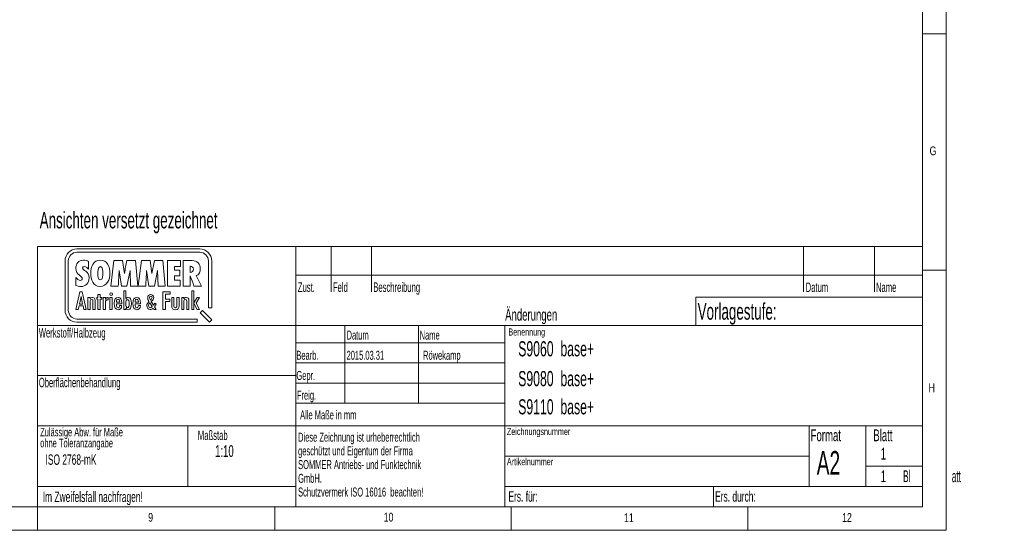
# Model space of a CAD drawing. Header units: millimetres. Extents: x 2 to 601, y 5 to 415.
# Tile 91 of 141: x 393 to 601, y 5 to 113. Entities that reach past the tile are written whole.
import ezdxf

# ---------------------------------------------------------------- set-up
doc = ezdxf.new("R2010")
doc.units = ezdxf.units.MM
doc.styles.add('SLDTEXTSTYLE0', font='TXT', dxfattribs={"width": 0.605})
doc.styles.add('SLDTEXTSTYLE1', font='TXT', dxfattribs={"width": 0.75})
doc.styles.add('SLDTEXTSTYLE2', font='TXT', dxfattribs={"width": 0.522826})

# ---------------------------------------------------------------- blocks, each defined once
blk = doc.blocks.new('Block5')
at = {"color": 7, "linetype": 'Continuous', "lineweight": 15}
for p, q in [((4.195835, 0), (-4.195835, 0)), ((-4.195835, -0.22029), (4.195835, -0.22029)), ((-5.000005, -0.8204), (-5.000005, -4.17961)), ((-4.779705, -4.17961), (-4.779705, -0.8204)), ((-3.404655, -0.84922), (-3.404655, -1.37862)), ((-1.878455, -2.53293), (-1.672575, -0.79524)), ((-1.672575, -0.79524), (-1.076011, -0.79524)), ((-1.076011, -0.79524), (-0.949565, -1.66776)), ((-0.785345, -0.79524), (-0.204475, -0.79524)), ((-0.204475, -0.79524), (-0.045165, -2.53293)), ((-0.004755, -2.53293), (0.202355, -0.79551)), ((0.202355, -0.79551), (0.795475, -0.79551)), ((0.795475, -0.79551), (0.925375, -1.66804)), ((1.089585, -0.79551), (1.670455, -0.79551)), ((1.670455, -0.79551), (1.829765, -2.5332)), ((1.986335, -2.53293), (1.986335, -0.79524)), ((1.986335, -0.79524), (2.868675, -0.79524)), ((2.456915, -1.20209), (2.456915, -1.45208)), ((2.868675, -1.20209), (2.456915, -1.20209)), ((2.868675, -0.79524), (2.868675, -1.20209)), ((3.066415, -2.53048), (3.066415, -0.79524)), ((3.066415, -0.79524), (3.671785, -0.79524)), ((3.524725, -1.17023), (3.524725, -1.59668)), ((4.779705, -0.8204), (4.779705, -4.02195)), ((4.999995, -4.02195), (4.999995, -0.8204)), ((-4.262475, -2.48888), (-4.262475, -1.95703)), ((-4.262475, -1.95703), (-4.261041, -1.95703)), ((-1.157885, -2.53293), (-1.317195, -1.46924)), ((-0.567215, -1.47904), (-0.777995, -2.53293)), ((-0.532905, -2.53293), (-0.567215, -1.47904)), ((0.717045, -2.5332), (0.557735, -1.46951)), ((1.307715, -1.47932), (1.096935, -2.5332)), ((1.342035, -2.5332), (1.307715, -1.47932)), ((2.454465, -1.84178), (2.454465, -2.12363)), ((2.819655, -1.84178), (2.454465, -1.84178)), ((2.456915, -1.45208), (2.819655, -1.45208)), ((2.819655, -1.45208), (2.819655, -1.84178)), ((3.524725, -1.59668), (3.529635, -1.59668)), ((3.527185, -1.84178), (3.527185, -2.53048)), ((3.951185, -1.80256), (4.301675, -2.53293)), ((-1.376015, -2.53293), (-1.878455, -2.53293)), ((-0.777995, -2.53293), (-1.157885, -2.53293)), ((-0.045165, -2.53293), (-0.532905, -2.53293)), ((0.497685, -2.53293), (-0.004755, -2.53293)), ((1.096935, -2.5332), (0.717045, -2.5332)), ((1.829765, -2.5332), (1.342035, -2.5332)), ((2.861315, -2.53293), (1.986335, -2.53293)), ((2.454465, -2.12363), (2.861315, -2.12363)), ((2.861315, -2.12363), (2.861315, -2.53293)), ((3.527185, -2.53048), (3.066415, -2.53048)), ((4.301675, -2.53293), (3.794335, -2.53293)), ((-4.268855, -4.12656), (-3.986155, -2.9285)), ((-3.909985, -3.23768), (-4.018315, -3.75689)), ((-3.986155, -2.9285), (-3.833805, -2.9285)), ((-3.801645, -3.75689), (-3.909985, -3.23768)), ((-3.833805, -2.9285), (-3.551105, -4.12656)), ((-3.444455, -3.32169), (-3.297185, -3.32169)), ((-3.444455, -4.12656), (-3.444455, -3.32169)), ((-3.297185, -3.32169), (-3.297185, -3.40235)), ((-2.841835, -3.32169), (-2.760575, -3.32169)), ((-2.841835, -3.43091), (-2.841835, -3.32169)), ((-2.760575, -3.10325), (-2.611615, -3.10325)), ((-2.760575, -3.32169), (-2.760575, -3.10325)), ((-2.611615, -3.10325), (-2.611615, -3.32169)), ((-2.611615, -3.32169), (-2.499885, -3.32169)), ((-2.499885, -3.32169), (-2.499885, -3.43091)), ((-2.396625, -3.32169), (-2.252745, -3.32169)), ((-2.396625, -4.12656), (-2.396625, -3.32169)), ((-2.252745, -3.32169), (-2.252745, -3.43931)), ((-2.056375, -3.30657), (-2.056375, -3.46283)), ((-1.937875, -3.32169), (-1.788915, -3.32169)), ((-1.937875, -4.12656), (-1.937875, -3.32169)), ((-1.788915, -3.32169), (-1.788915, -4.12656)), ((-0.996685, -2.85456), (-0.847725, -2.85456)), ((-0.996685, -4.12656), (-0.996685, -2.85456)), ((-0.847725, -2.85456), (-0.847725, -3.40066)), ((1.677755, -2.9285), (2.172045, -2.9285)), ((1.677755, -4.12656), (1.677755, -2.9285)), ((1.840265, -3.073), (1.840265, -3.43091)), ((2.172045, -3.073), (1.840265, -3.073)), ((2.172045, -2.9285), (2.172045, -3.073)), ((2.277005, -3.32169), (2.425965, -3.32169)), ((2.277005, -3.88964), (2.277005, -3.32169)), ((2.425965, -3.32169), (2.425965, -3.89804)), ((2.622335, -3.32169), (2.772985, -3.32169)), ((2.622335, -3.89804), (2.622335, -3.32169)), ((2.772985, -3.32169), (2.772985, -3.88964)), ((2.955815, -3.32169), (3.103085, -3.32169)), ((2.955815, -4.12656), (2.955815, -3.32169)), ((3.103085, -3.32169), (3.103085, -3.40235)), ((3.636305, -2.85456), (3.785275, -2.85456)), ((3.636305, -4.12656), (3.636305, -2.85456)), ((3.785275, -2.85456), (3.785275, -3.67959)), ((3.785275, -3.67959), (4.000255, -3.32169)), ((4.159385, -3.32169), (3.935935, -3.69136)), ((4.000255, -3.32169), (4.159385, -3.32169)), ((-4.048795, -3.89132), (-4.104655, -4.12656)), ((-3.772865, -3.89132), (-4.048795, -3.89132)), ((-4.018315, -3.75689), (-3.801645, -3.75689)), ((-3.715315, -4.12656), (-3.772865, -3.89132)), ((-3.295495, -3.56702), (-3.295495, -4.12656)), ((-3.099135, -4.12656), (-3.099135, -3.5855)), ((-2.950165, -3.51324), (-2.950165, -4.12656)), ((-2.760575, -3.43091), (-2.841835, -3.43091)), ((-2.760575, -4.12656), (-2.760575, -3.43091)), ((-2.611615, -3.43091), (-2.611615, -4.12656)), ((-2.499885, -3.43091), (-2.611615, -3.43091)), ((-2.249355, -3.64095), (-2.249355, -4.12656)), ((-2.056375, -3.46283), (-2.081775, -3.46283)), ((-1.502845, -3.63591), (-1.276005, -3.63591)), ((-1.502845, -3.75185), (-1.502845, -3.77538)), ((-1.132115, -3.75185), (-1.502845, -3.75185)), ((-1.277695, -3.85771), (-1.140585, -3.85771)), ((-1.276005, -3.63591), (-1.276005, -3.61575)), ((-1.140585, -3.85771), (-1.140585, -3.86779)), ((-1.132115, -3.7048), (-1.132115, -3.75185)), ((-0.228165, -3.63591), (-0.001325, -3.63591)), ((-0.228165, -3.75185), (-0.228165, -3.77538)), ((0.142565, -3.75185), (-0.228165, -3.75185)), ((-0.003015, -3.85771), (0.134095, -3.85771)), ((-0.001325, -3.63591), (-0.001325, -3.61575)), ((0.134095, -3.85771), (0.134095, -3.86779)), ((0.142565, -3.7048), (0.142565, -3.75185)), ((0.940305, -3.93635), (0.784125, -3.68409)), ((0.879255, -3.59531), (1.029745, -3.8377)), ((1.029745, -3.8377), (1.124865, -3.70805)), ((1.218575, -3.77429), (1.095055, -3.94199)), ((1.095055, -3.94199), (1.208635, -4.1266)), ((1.124865, -3.70805), (1.218575, -3.77429)), ((1.840265, -3.43091), (2.144965, -3.43091)), ((1.840265, -3.57374), (1.840265, -4.12656)), ((2.144965, -3.57374), (1.840265, -3.57374)), ((2.144965, -3.43091), (2.144965, -3.57374)), ((3.104775, -3.56702), (3.104775, -4.12656)), ((3.301135, -4.12656), (3.301135, -3.5855)), ((3.450105, -3.51324), (3.450105, -4.12656)), ((3.785275, -3.70312), (3.785275, -4.12656)), ((4.008725, -4.12656), (3.785275, -3.70312)), ((3.935935, -3.69136), (4.169535, -4.12656)), ((4.779705, -4.02195), (4.999995, -4.02195)), ((-4.104655, -4.12656), (-4.268855, -4.12656)), ((-3.551105, -4.12656), (-3.715315, -4.12656)), ((-3.295495, -4.12656), (-3.444455, -4.12656)), ((-2.950165, -4.12656), (-3.099135, -4.12656)), ((-2.611615, -4.12656), (-2.760575, -4.12656)), ((-2.249355, -4.12656), (-2.396625, -4.12656)), ((-1.788915, -4.12656), (-1.937875, -4.12656)), ((-0.847725, -4.12656), (-0.996685, -4.12656)), ((-0.847725, -4.04758), (-0.847725, -4.12656)), ((1.055305, -4.1266), (1.002765, -4.04205)), ((1.208635, -4.1266), (1.055305, -4.1266)), ((1.840265, -4.12656), (1.677755, -4.12656)), ((3.104775, -4.12656), (2.955815, -4.12656)), ((3.450105, -4.12656), (3.301135, -4.12656)), ((3.785275, -4.12656), (3.636305, -4.12656)), ((4.169535, -4.12656), (4.008725, -4.12656)), ((4.367475, -4.20337), (4.213635, -4.35722)), ((4.213635, -4.35722), (4.846195, -5.00004)), ((5.000035, -4.8462), (4.367475, -4.20337)), ((4.012505, -4.77972), (-4.195835, -4.77972)), ((-4.195835, -5.00001), (4.012505, -5.00001)), ((4.012505, -5.00001), (4.012505, -4.77972)), ((4.846195, -5.00004), (5.000035, -4.8462))]:
    blk.add_line(p, q, dxfattribs=at)
at = {"color": 8, "linetype": 'Continuous', "lineweight": 15}
for points in [[(-4.764725, -0.24219), (-4.618705, -0.09276), (-4.417305, 0), (-4.195835, 0)], [(4.195835, 0), (4.417295, 0), (4.618705, -0.09276), (4.764725, -0.24219)], [(-5.000005, -0.8204), (-5.000005, -0.59544), (-4.909885, -0.39076), (-4.764725, -0.24219)], [(-4.607245, -0.39536), (-4.713645, -0.50424), (-4.779705, -0.65471), (-4.779705, -0.8204)], [(-4.195835, -0.22029), (-4.356065, -0.22029), (-4.501705, -0.28734), (-4.607245, -0.39536)], [(4.607245, -0.39536), (4.501705, -0.28734), (4.356065, -0.22029), (4.195835, -0.22029)], [(4.779705, -0.8204), (4.779705, -0.65471), (4.713645, -0.50424), (4.607245, -0.39536)], [(4.764725, -0.24219), (4.909885, -0.39076), (4.999995, -0.59544), (4.999995, -0.8204)], [(-3.733075, -0.76834), (-4.076205, -0.76834), (-4.267385, -1.00363), (-4.267385, -1.33451)], [(-4.267385, -1.33451), (-4.267385, -1.75851), (-3.826215, -1.83694), (-3.826215, -2.02811)], [(-3.806605, -1.29529), (-3.806605, -1.23647), (-3.737985, -1.19725), (-3.686515, -1.19725)], [(-3.362995, -1.97664), (-3.362995, -1.50362), (-3.806605, -1.47175), (-3.806605, -1.29529)], [(-3.404655, -0.84922), (-3.492885, -0.79285), (-3.627695, -0.76834), (-3.733075, -0.76834)], [(-3.686515, -1.19725), (-3.563965, -1.19725), (-3.475735, -1.29284), (-3.404655, -1.37862)], [(-2.595445, -0.75609), (-3.075825, -0.75609), (-3.252285, -1.24382), (-3.252285, -1.65067)], [(-2.774355, -1.68989), (-2.774355, -1.57715), (-2.754755, -1.20216), (-2.595445, -1.20216)], [(-1.938595, -1.65802), (-1.938595, -1.24137), (-2.100355, -0.75609), (-2.595445, -0.75609)], [(-2.595445, -1.20216), (-2.438585, -1.20216), (-2.421425, -1.54038), (-2.421425, -1.65067)], [(-0.785345, -0.79524), (-0.849065, -1.08445), (-0.900535, -1.3761), (-0.949565, -1.66776)], [(1.089585, -0.79551), (1.025865, -1.08472), (0.974395, -1.37637), (0.925375, -1.66804)], [(3.524725, -1.17023), (3.532085, -1.17023), (3.539435, -1.17023), (3.546795, -1.17023)], [(3.546795, -1.17023), (3.659535, -1.16777), (3.752665, -1.26827), (3.752665, -1.3761)], [(4.223245, -1.3614), (4.223245, -1.02072), (4.017365, -0.79524), (3.671785, -0.79524)], [(-3.958738, -2.145913), (-4.066574, -2.144983), (-4.202953, -2.043324), (-4.261041, -1.95703)], [(-3.931605, -2.56241), (-3.583575, -2.56241), (-3.362995, -2.31977), (-3.362995, -1.97664)], [(-3.252285, -1.65067), (-3.252285, -2.05997), (-3.107685, -2.55996), (-2.612595, -2.55996)], [(-2.602795, -2.11635), (-2.747395, -2.11635), (-2.774355, -1.79282), (-2.774355, -1.68989)], [(-2.612595, -2.55996), (-2.137125, -2.55996), (-1.938595, -2.06488), (-1.938595, -1.65802)], [(-2.421425, -1.65067), (-2.421425, -1.77076), (-2.431225, -2.11635), (-2.602795, -2.11635)], [(-1.376015, -2.53293), (-1.351505, -2.18), (-1.324555, -1.82217), (-1.317195, -1.46924)], [(0.497685, -2.53293), (0.522185, -2.18), (0.550385, -1.82244), (0.557735, -1.46951)], [(3.527185, -1.84178), (3.639925, -2.06236), (3.706095, -2.30255), (3.794335, -2.53293)], [(3.752665, -1.3761), (3.752665, -1.5109), (3.661985, -1.59668), (3.529635, -1.59668)], [(3.951185, -1.80256), (4.142365, -1.80256), (4.223245, -1.51336), (4.223245, -1.3614)], [(-4.262475, -2.48888), (-4.149735, -2.5281), (-4.051695, -2.56241), (-3.931605, -2.56241)], [(-3.826215, -2.02811), (-3.824826, -2.099176), (-3.89503, -2.144667), (-3.958738, -2.145913)], [(-3.126215, -3.31329), (-3.202395, -3.31329), (-3.258255, -3.34353), (-3.297185, -3.40235)], [(-2.950165, -3.51324), (-2.950165, -3.37882), (-3.006025, -3.31329), (-3.126215, -3.31329)], [(-2.056375, -3.30657), (-2.146095, -3.31161), (-2.210425, -3.35026), (-2.252745, -3.43931)], [(-1.863395, -2.98563), (-1.917565, -2.98563), (-1.958195, -3.02763), (-1.958195, -3.08141)], [(-1.958195, -3.08141), (-1.958195, -3.13517), (-1.917565, -3.1755), (-1.863395, -3.1755)], [(-1.768595, -3.08141), (-1.768595, -3.02763), (-1.810915, -2.98563), (-1.863395, -2.98563)], [(-1.863395, -3.1755), (-1.810915, -3.1755), (-1.768595, -3.1335), (-1.768595, -3.08141)], [(-1.389425, -3.30657), (-1.560395, -3.30657), (-1.643345, -3.44267), (-1.643345, -3.71992)], [(-1.132115, -3.7048), (-1.132115, -3.42923), (-1.203215, -3.30657), (-1.389425, -3.30657)], [(-0.686905, -3.30825), (-0.756315, -3.30825), (-0.807095, -3.33681), (-0.847725, -3.40066)], [(-0.478695, -3.72496), (-0.478695, -3.44603), (-0.541325, -3.30825), (-0.686905, -3.30825)], [(-0.114745, -3.30657), (-0.285715, -3.30657), (-0.368665, -3.44267), (-0.368665, -3.71992)], [(0.142565, -3.7048), (0.142565, -3.42923), (0.071465, -3.30657), (-0.114745, -3.30657)], [(0.842335, -3.10769), (0.715985, -3.10769), (0.635055, -3.19225), (0.635055, -3.31768)], [(0.635055, -3.31768), (0.635055, -3.39237), (0.662035, -3.48397), (0.721665, -3.5798)], [(0.758575, -3.31486), (0.758575, -3.25144), (0.792645, -3.2148), (0.845175, -3.2148)], [(0.816785, -3.49384), (0.781295, -3.42619), (0.758575, -3.37123), (0.758575, -3.31486)], [(0.930365, -3.30217), (0.930365, -3.36418), (0.892025, -3.42196), (0.816785, -3.49384)], [(1.053885, -3.30781), (1.053885, -3.19507), (0.963015, -3.10769), (0.842335, -3.10769)], [(0.845175, -3.2148), (0.896285, -3.2148), (0.930365, -3.24862), (0.930365, -3.30217)], [(0.879255, -3.59531), (0.994255, -3.49102), (1.053885, -3.39941), (1.053885, -3.30781)], [(3.274055, -3.31329), (3.197875, -3.31329), (3.142015, -3.34353), (3.103085, -3.40235)], [(3.450105, -3.51324), (3.450105, -3.37882), (3.394245, -3.31329), (3.274055, -3.31329)], [(-3.295495, -3.56702), (-3.295495, -3.48636), (-3.261645, -3.44435), (-3.195625, -3.44435)], [(-3.195625, -3.44435), (-3.116055, -3.44435), (-3.099135, -3.48972), (-3.099135, -3.5855)], [(-2.249355, -3.64095), (-2.249355, -3.51829), (-2.196875, -3.46283), (-2.081775, -3.46283)], [(-1.643345, -3.71992), (-1.643345, -4.00726), (-1.567165, -4.14196), (-1.380955, -4.14196)], [(-1.502845, -3.63591), (-1.502845, -3.49812), (-1.462215, -3.42755), (-1.387735, -3.42755)], [(-1.382655, -4.01566), (-1.468985, -4.01566), (-1.502845, -3.93836), (-1.502845, -3.77538)], [(-1.387735, -3.42755), (-1.306475, -3.42755), (-1.276005, -3.48804), (-1.276005, -3.61575)], [(-1.277695, -3.85771), (-1.281085, -3.96357), (-1.314935, -4.01566), (-1.382655, -4.01566)], [(-1.380955, -4.14196), (-1.233685, -4.14196), (-1.140585, -4.03919), (-1.140585, -3.86779)], [(-0.852795, -3.72496), (-0.852795, -3.53845), (-0.829095, -3.44603), (-0.741075, -3.44603)], [(-0.741075, -4.0039), (-0.829095, -4.0039), (-0.852795, -3.91148), (-0.852795, -3.72496)], [(-0.741075, -3.44603), (-0.653045, -3.44603), (-0.629355, -3.53677), (-0.629355, -3.72496)], [(-0.629355, -3.72496), (-0.629355, -3.91316), (-0.653045, -4.0039), (-0.741075, -4.0039)], [(-0.686905, -4.14196), (-0.541325, -4.14196), (-0.478695, -4.0039), (-0.478695, -3.72496)], [(-0.368665, -3.71992), (-0.368665, -4.00726), (-0.292485, -4.14196), (-0.106275, -4.14196)], [(-0.228165, -3.63591), (-0.228165, -3.49812), (-0.187535, -3.42755), (-0.113055, -3.42755)], [(-0.107975, -4.01566), (-0.194305, -4.01566), (-0.228165, -3.93836), (-0.228165, -3.77538)], [(-0.113055, -3.42755), (-0.031795, -3.42755), (-0.001325, -3.48804), (-0.001325, -3.61575)], [(-0.003015, -3.85771), (-0.006405, -3.96357), (-0.040255, -4.01566), (-0.107975, -4.01566)], [(-0.106275, -4.14196), (0.040995, -4.14196), (0.134095, -4.03919), (0.134095, -3.86779)], [(0.721665, -3.5798), (0.623695, -3.67845), (0.575425, -3.76724), (0.575425, -3.86589)], [(0.575425, -3.86589), (0.575425, -4.02373), (0.673385, -4.13812), (0.805425, -4.13812)], [(0.700365, -3.86166), (0.700365, -3.80106), (0.727335, -3.74469), (0.784125, -3.68409)], [(0.821045, -4.01245), (0.752895, -4.01245), (0.700365, -3.95186), (0.700365, -3.86166)], [(0.940305, -3.93635), (0.901965, -3.98709), (0.863635, -4.01245), (0.821045, -4.01245)], [(2.277005, -3.88964), (2.277005, -4.06607), (2.349795, -4.14196), (2.524155, -4.14196)], [(2.524155, -4.01062), (2.459825, -4.01062), (2.425965, -3.97197), (2.425965, -3.89804)], [(2.524155, -4.14196), (2.698505, -4.14196), (2.772985, -4.06607), (2.772985, -3.88964)], [(2.622335, -3.89804), (2.622335, -3.97197), (2.588475, -4.01062), (2.524155, -4.01062)], [(3.104775, -3.56702), (3.104775, -3.48636), (3.138625, -3.44435), (3.204645, -3.44435)], [(3.204645, -3.44435), (3.284215, -3.44435), (3.301135, -3.48972), (3.301135, -3.5855)], [(-4.764725, -4.75781), (-4.909885, -4.60925), (-5.000005, -4.40457), (-5.000005, -4.17961)], [(-4.779705, -4.17961), (-4.779705, -4.3453), (-4.713645, -4.49577), (-4.607245, -4.60465)], [(-4.607245, -4.60465), (-4.501705, -4.71267), (-4.356065, -4.77972), (-4.195835, -4.77972)], [(-0.847725, -4.04758), (-0.807095, -4.11144), (-0.756315, -4.14196), (-0.686905, -4.14196)], [(0.805425, -4.13812), (0.876405, -4.13812), (0.940305, -4.10687), (1.002765, -4.04205)], [(-4.195835, -5.00001), (-4.417305, -5.00001), (-4.618705, -4.90725), (-4.764725, -4.75781)]]:
    blk.add_open_spline(points, degree=3, dxfattribs=at)
blk = doc.blocks.new('Block6')
at = {"color": 7, "linetype": 'Continuous'}
blk.add_blockref('Block5', (-0.000015, 2.50002), dxfattribs=at)
blk = doc.blocks.new('Block7')
at = {"color": 7, "linetype": 'Continuous'}
blk.add_blockref('Block6', (-1.24292, 2.01016), dxfattribs=at)
blk = doc.blocks.new('SOMMER_Logo3')
at = {"color": 7, "linetype": 'Continuous', "xscale": 3.100000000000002, "yscale": 3.100000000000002, "zscale": 3.100000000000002}
blk.add_blockref('Block7', (12.71, -39.15), dxfattribs=at)
blk = doc.blocks.new('SW_NOTE_0')
at = {"color": 0, "linetype": 'Continuous', "lineweight": 0, "char_height": 1.8, "attachment_point": 1, "style": 'SLDTEXTSTYLE0'}
for s, insert in [('Zulässige Abw. für Maße', (0, 2.32)), ('ohne Toleranzangabe', (0, 0))]:
    blk.add_mtext(s, dxfattribs=dict(at, insert=insert))
blk = doc.blocks.new('SW_NOTE_1')
at = {"color": 0, "linetype": 'Continuous', "lineweight": 0, "char_height": 1.9, "attachment_point": 1, "style": 'SLDTEXTSTYLE0'}
for s, insert in [('Diese Zeichnung ist urheberrechtlich', (0, 2.45)), ('geschützt und Eigentum der Firma', (0, -0.45)), ('SOMMER Antriebs- und Funktechnik', (0, -3.35)), ('GmbH.', (0, -6.25)), ('Schutzvermerk ISO 16016  beachten!', (0, -9.15))]:
    blk.add_mtext(s, dxfattribs=dict(at, insert=insert))

msp = doc.modelspace()

# ---------------------------------------------------------------- linework, layer by layer
at = {"color": 7, "linetype": 'Continuous', "lineweight": 0}
for p, q in [((589, 5), (589, 415)), ((584.0035, 10), (584.0035, 410)), ((589, 110), (584, 110)), ((396.8035, 65), (584.0035, 65)), ((396.8035, 65), (396.8035, 10.0966)), ((451.4035, 10), (451.4035, 65)), ((458.9035, 55.4094), (458.9035, 65)), ((467.4035, 55.4094), (467.4035, 65)), ((558.8035, 55.4094), (558.8035, 65)), ((573.8035, 55.4094), (573.8035, 65)), ((584.0035, 59), (451.4035, 59)), ((584, 60), (589, 60)), ((584, 60), (584.0035, 60)), ((584.0035, 56.3157), (584.0035, 55.4094)), ((584.0035, 54.3466), (536.0035, 54.3466)), ((536.0035, 54.3466), (536.0035, 48.3466)), ((584.0035, 48.3466), (396.8035, 48.3466)), ((461.8035, 31.8966), (461.8035, 48.3466)), ((477.4035, 48.3466), (477.4035, 31.8966)), ((495.6035, 48.3466), (495.6035, 10)), ((495.6035, 44.6466), (451.4035, 44.6466)), ((495.6035, 40.3966), (451.4035, 40.3966)), ((451.4035, 37.7166), (396.8035, 37.7166)), ((495.6035, 36.1466), (451.4035, 36.1466)), ((495.6035, 31.8966), (451.4035, 31.8966)), ((396.8035, 27.0966), (583.7031, 27.0966)), ((428.6035, 27.0966), (428.6035, 14.25)), ((560.0035, 27.0966), (560.0035, 14.25)), ((572.0035, 14.3466), (572.0035, 27.0966)), ((583.7031, 27.0966), (584.0035, 27.0966)), ((560.0035, 20.6733), (495.6035, 20.6733)), ((584.0035, 18.5966), (572.0035, 18.5966)), ((396.8035, 14.25), (451.4035, 14.25)), ((495.6035, 14.25), (583.7031, 14.25)), ((539.7535, 10.0966), (539.7535, 14.25)), ((583.7031, 14.25), (584.0035, 14.25)), ((10, 10), (584.0035, 10)), ((396.8035, 10.0966), (396.8035, 5)), ((447, 10), (447, 5)), ((497, 10), (497, 5)), ((539.7535, 10.0966), (539.7535, 10)), ((547, 10), (547, 5)), ((5, 5), (589, 5))]:
    msp.add_line(p, q, dxfattribs=at)

# ---------------------------------------------------------------- block references
at = {"color": 7, "linetype": 'Continuous'}
msp.add_blockref('SOMMER_Logo3', (409.2729, 89.6801), dxfattribs=at)
at = {"color": 7, "linetype": 'Continuous', "lineweight": 0}
for name, p in [('SW_NOTE_0', (397.3582, 24.355)), ('SW_NOTE_1', (451.9096, 23.1992))]:
    msp.add_blockref(name, p, dxfattribs=at)

# ---------------------------------------------------------------- texts
at = {"color": 7, "linetype": 'Continuous', "lineweight": 0, "attachment_point": 1}
for s, insert, char_height, style in [('G', (585.4683, 86.1981), 1.8521, 'SLDTEXTSTYLE1'), ('Ansichten versetzt gezeichnet', (397.2554, 72.3602), 3.5, 'SLDTEXTSTYLE0'), ('Zust.', (451.8506, 57.4334), 2, 'SLDTEXTSTYLE0'), ('Feld', (459.2746, 57.4334), 2, 'SLDTEXTSTYLE0'), ('Beschreibung', (467.8088, 57.4334), 2, 'SLDTEXTSTYLE0'), ('Datum', (559.2533, 57.4124), 2, 'SLDTEXTSTYLE0'), ('Name', (574.1282, 57.4124), 2, 'SLDTEXTSTYLE0'), ('Änderungen', (495.7022, 51.8506), 2.5, 'SLDTEXTSTYLE0'), ('Vorlagestufe:', (536.4139, 53.0569), 3.5, 'SLDTEXTSTYLE0'), ('Werkstoff/Halbzeug', (397.0696, 47.7762), 2, 'SLDTEXTSTYLE0'), ('Datum', (462.1632, 47.2501), 1.9, 'SLDTEXTSTYLE0'), ('Name', (477.6257, 47.2501), 1.9, 'SLDTEXTSTYLE0'), ('Benennung', (496.3938, 47.7005), 1.5, 'SLDTEXTSTYLE0'), ('S9060  base+', (498.4624, 44.9984), 3.2, 'SLDTEXTSTYLE0'), ('Bearb.', (451.5481, 42.9738), 1.9, 'SLDTEXTSTYLE0'), ('2015.03.31', (462.1632, 42.9738), 1.9, 'SLDTEXTSTYLE0'), ('Röwekamp', (478.3382, 42.9738), 1.9, 'SLDTEXTSTYLE0'), ('Gepr.', (451.5481, 38.71), 1.9, 'SLDTEXTSTYLE0'), ('S9080  base+', (498.4624, 38.6893), 3.2, 'SLDTEXTSTYLE0'), ('Oberflächenbehandlung', (397.0696, 37.261), 2, 'SLDTEXTSTYLE0'), ('H', (585.2596, 36.0609), 1.8521, 'SLDTEXTSTYLE1'), ('Freig.', (451.6652, 34.5354), 1.9, 'SLDTEXTSTYLE0'), ('S9110  base+', (498.4624, 32.7272), 3.2, 'SLDTEXTSTYLE0'), ('Alle Maße in mm', (452.3349, 30.3731), 1.9, 'SLDTEXTSTYLE0'), ('Maßstab', (430.7095, 26.1005), 2, 'SLDTEXTSTYLE0'), ('Zeichnungsnummer', (496.0721, 26.6525), 1.5, 'SLDTEXTSTYLE0'), ('Format', (560.318, 26.3422), 2.5, 'SLDTEXTSTYLE0'), ('Blatt', (573.5673, 26.3422), 2.5, 'SLDTEXTSTYLE0'), ('1:10', (434.3557, 23.0167), 2.5, 'SLDTEXTSTYLE0'), ('ISO 2768-mK', (398.4895, 21.0572), 2.2, 'SLDTEXTSTYLE0'), ('A2', (561.6017, 21.7686), 5, 'SLDTEXTSTYLE0'), ('1', (575.1383, 22.4673), 2.5, 'SLDTEXTSTYLE0'), ('Artikelnummer', (496.0721, 20.2709), 1.5, 'SLDTEXTSTYLE0'), ('1', (575.1383, 17.6857), 2.5, 'SLDTEXTSTYLE0'), ('Bl                  att', (579.8663, 17.6857), 2.5, 'SLDTEXTSTYLE2'), ('Im Zweifelsfall nachfragen!', (397.9058, 13.1824), 2.2, 'SLDTEXTSTYLE0'), ('Ers. für:', (496.3938, 13.2562), 2.2, 'SLDTEXTSTYLE0'), ('Ers. durch:', (540.1032, 13.2562), 2.2, 'SLDTEXTSTYLE0'), ('9', (420.2089, 8.6714), 1.8521, 'SLDTEXTSTYLE1'), ('10', (470.0104, 8.7052), 1.85208, 'SLDTEXTSTYLE1'), ('11', (520.8298, 8.5815), 1.85208, 'SLDTEXTSTYLE1'), ('12', (566.9577, 8.6433), 1.85208, 'SLDTEXTSTYLE1')]:
    msp.add_mtext(s, dxfattribs=dict(at, insert=insert, char_height=char_height, style=style))

doc.saveas('drawing.dxf')
